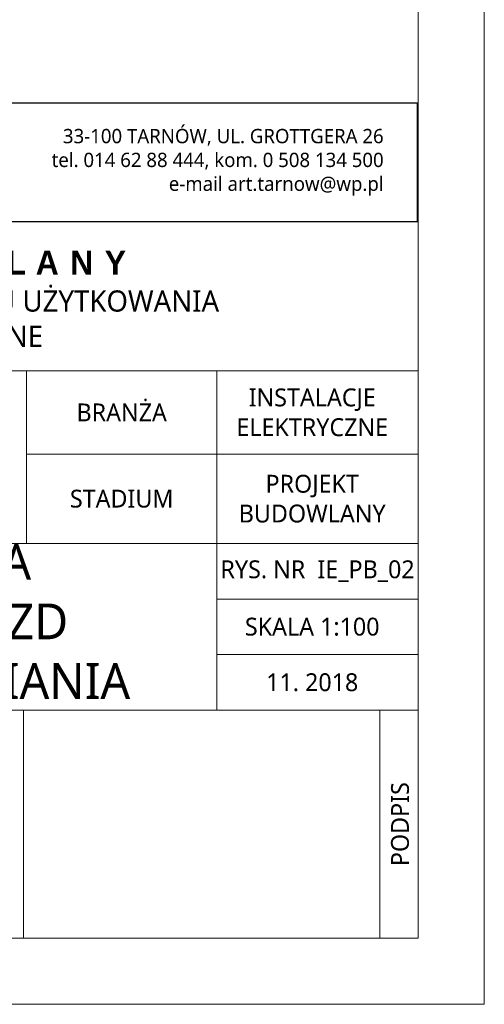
# Model space of a CAD drawing. Header units: millimetres. Extents: x 85284 to 143915, y -66821 to -28273.
# Tile 17 of 28: x 129971 to 130322, y -66715 to -65971. Entities that reach past the tile are written whole.
import ezdxf
from ezdxf.enums import TextEntityAlignment as Align

# ---------------------------------------------------------------- set-up
doc = ezdxf.new("R2010")
doc.units = ezdxf.units.MM
doc.layers.get('0').update_dxf_attribs({"color": 251, "lineweight": 9})
for name, color, linetype, lineweight in [('IE_Ramka', 7, 'Continuous', 15), ('IE_Tabelka', 7, 'Continuous', 15), ('opis..KF', 251, 'Continuous', 9)]:
    doc.layers.add(name, color=color, linetype=linetype, lineweight=lineweight)
doc.styles.add('ARCH', font='segoeuil.ttf')
doc.styles.get("Standard").update_dxf_attribs({"font": 'arial.ttf'})

# ---------------------------------------------------------------- blocks, each defined once
blk = doc.blocks.new('A$C3E4B4AA6')
at = {"layer": 'opis..KF', "lineweight": 30}
blk.add_lwpolyline([(0, 100), (933, 100), (933, 0), (0, 0)], close=True, dxfattribs=at)
at = {"layer": 'opis..KF', "insert": (905, 50), "char_height": 12, "width": 336.0963, "attachment_point": 6, "style": 'ARCH'}
blk.add_mtext('33-100 TARNÓW, UL. GROTTGERA 26\\Ptel. 014 62 88 444, kom. 0 508 134 500\\Pe-mail art.tarnow@wp.pl', dxfattribs=at)
blk = doc.blocks.new('*U1138')
at = {"layer": 'IE_Ramka'}
for points in [[(-797, 0), (0, 0), (0, 444), (-797, 444)], [(-772, 5), (-5, 5), (-5, 439), (-772, 439)]]:
    blk.add_lwpolyline(points, close=True, dxfattribs=at)
at = {"color": 0}
blk.add_text('Omega-electric', height=0.0000001, dxfattribs=at).set_placement((0, 0), align=Align.RIGHT)

msp = doc.modelspace()

# ---------------------------------------------------------------- linework, layer by layer
at = {"layer": 'opis..KF'}
for points in [[(130271.98, -66123.58), (129431.41, -66123.58), (129431.41, -66236.08), (130271.98, -66236.08)], [(129584.41, -66236.08), (129975.91, -66236.08), (129975.91, -66366.58), (129584.41, -66366.58)], [(129975.91, -66236.08), (130119.91, -66236.08), (130119.91, -66299.08), (129975.91, -66299.08)], [(130119.91, -66236.08), (130271.98, -66236.08), (130271.98, -66299.08), (130119.91, -66299.08)], [(129975.91, -66299.08), (130119.91, -66299.08), (130119.91, -66366.58), (129975.91, -66366.58)], [(130119.91, -66299.08), (130271.98, -66299.08), (130271.98, -66366.58), (130119.91, -66366.58)], [(130119.91, -66366.58), (129584.41, -66366.58), (129584.41, -66492.58), (130119.91, -66492.58)], [(130119.91, -66366.58), (130271.98, -66366.58), (130271.98, -66408.58), (130119.91, -66408.58)], [(130119.91, -66408.58), (130271.98, -66408.58), (130271.98, -66450.58), (130119.91, -66450.58)], [(130119.91, -66450.58), (130271.98, -66450.58), (130271.98, -66492.58), (130119.91, -66492.58)], [(129584.41, -66492.58), (129973.66, -66492.58), (129973.66, -66664.83), (129584.41, -66664.83)], [(130271.98, -66492.58), (130263.91, -66492.58), (130263.91, -66492.58), (129973.66, -66492.58), (129973.66, -66664.83), (130271.98, -66664.83)], [(130242.91, -66664.83), (130242.91, -66492.58), (130271.98, -66492.58), (130271.98, -66664.83)]]:
    msp.add_lwpolyline(points, close=True, dxfattribs=at)

# ---------------------------------------------------------------- block references
at = {"layer": 'IE_Tabelka', "xscale": 10, "yscale": 10, "zscale": 10}
msp.add_blockref('*U1138', (130321.98, -66714.83), dxfattribs=at)
at = {"layer": 'opis..KF', "xscale": 0.8999999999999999, "yscale": 0.8999999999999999, "zscale": 0.8999999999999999}
msp.add_blockref('A$C3E4B4AA6', (129431.41, -66123.58), dxfattribs=at)

# ---------------------------------------------------------------- texts
at = {"layer": 'opis..KF', "attachment_point": 5, "style": 'ARCH'}
for s, insert, char_height, width in [('\\A1;{\\fCentury Gothic|b1|i0|c238|p34;\\T1.5;PROJEKT BUDOWLANY\\P\\fSegoe UI Light|b0|i0|c238|p34;\\H0.88889x;\\T1;PRZEBUDOWA ORAZ ZMIANA SPOSOBU UŻYTKOWANIA \\PSTRYCHU NA SALE LEKCYJNE}', (129849.56, -66183.87), 18, 909.6583), ('{\\A1;INSTALACJE ELEKTRYCZNE}', (130191.91, -66267.58), 13.5, 144), ('\\A1;BRANŻA', (130047.91, -66267.58), 13.5, 144), ('\\A1;PROJEKT BUDOWLANY', (130191.91, -66332.83), 13.5, 144), ('\\A1;STADIUM', (130047.91, -66332.83), 13.5, 144), ('{\\A1;RZUT PODDASZA\\PINSTALACJA GNIAZD\\PINSTALACJA ODDYMIANIA}', (129839.08, -66429.1), 27, 913.6275), ('{\\A1;RYS. NR  IE_PB_02}', (130195.95, -66387.58), 13.5, 144), ('\\A1;SKALA 1:100', (130191.91, -66429.58), 13.5, 144), ('\\A1;11. 2018', (130191.91, -66471.58), 13.5, 144)]:
    msp.add_mtext(s, dxfattribs=dict(at, insert=insert, char_height=char_height, width=width))
at = {"layer": 'opis..KF', "insert": (130258.34, -66578.71), "char_height": 13.5, "width": 172.25, "attachment_point": 5, "rotation": 90, "style": 'ARCH'}
msp.add_mtext('\\A1;PODPIS', dxfattribs=at)

doc.saveas('drawing.dxf')
